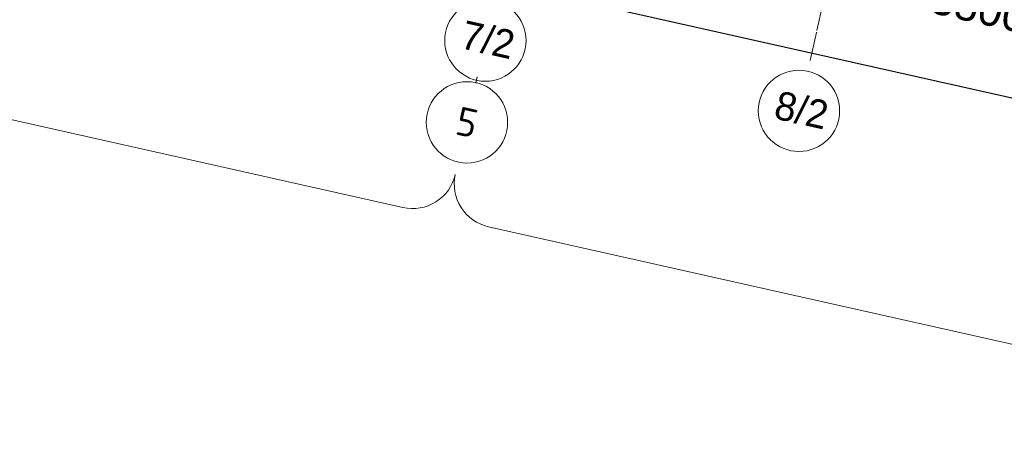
# Model space of a CAD drawing. Header units: millimetres. Extents: x -7145539 to 8272368, y 6117771 to 6337028.
# Tile 8 of 213: x -6862082 to -6849980, y 6119977 to 6125214. Entities that reach past the tile are written whole.
import ezdxf
from ezdxf.enums import TextEntityAlignment as Align

# ---------------------------------------------------------------- set-up
doc = ezdxf.new("R2010")
doc.units = ezdxf.units.MM
doc.header["$MEASUREMENT"] = 0
doc.linetypes.add('Штрихпунктирная', pattern=[670.277762, 352.777767, -176.388884, 0, -141.111112])
for name, color, linetype, lineweight in [('0_Ном._пера__120', 7, 'Continuous', 0), ('АР-Чертеж-Оси габаритные.АР_Ном._пера__120', 7, 'Continuous', 0), ('АР-Чертеж-Оси_Осевые размеры.АР_Ном._пера__120', 7, 'Continuous', 0)]:
    doc.layers.add(name, color=color, linetype=linetype, lineweight=lineweight)
doc.layers.add('АР-Чертеж-Оси габаритные.АР', color=7, linetype='Continuous')
doc.layers.add('АР-Чертеж-Оси_Осевые размеры.АР', color=7, linetype='Continuous')
doc.styles.add('РЎР“Р•РќР•Р\xa0Р\x98Р\xa0_РЎРўР\x98Р›Р¬_2', font='GOTHIC.TTF')
doc.styles.add('РЎР“Р•РќР•Р\xa0Р\x98Р\xa0_РЎРўР\x98Р›Р¬_4', font='isocpeur.ttf')
doc.dimstyles.new('СГЕНЕРИР_СТИЛЬ__3', dxfattribs={"dimtxt": 400, "dimasz": 142.5, "dimexe": 0.18, "dimexo": 0.0625, "dimgap": 0, "dimtad": 1, "dimdec": 0, "dimzin": 0, "dimdsep": 46, "dimtxsty": 'РЎР“Р•РќР•Р\xa0Р\x98Р\xa0_РЎРўР\x98Р›Р¬_2', "dimblk": 'ARROWHEAD_6', "dimblk1": 'ARROWHEAD_6', "dimblk2": 'ARROWHEAD_6', "dimcen": 0.09, "dimse1": 1, "dimse2": 1, "dimclrd": 7, "dimclre": 7, "dimclrt": 7, "dimazin": 0, "dimtfac": 1, "dimtdec": 4, "dimtmove": 0, "dimatfit": 3, "dimfxl": 1, "dimtolj": 1, "dimtzin": 0, "dimarcsym": 0})
doc.dimstyles.new('СГЕНЕРИР_СТИЛЬ__4', dxfattribs={"dimtxt": 400, "dimasz": 142.5, "dimexe": 0.18, "dimexo": 0.0625, "dimgap": 0, "dimtad": 1, "dimdec": 0, "dimzin": 0, "dimdsep": 46, "dimtxsty": 'РЎР“Р•РќР•Р\xa0Р\x98Р\xa0_РЎРўР\x98Р›Р¬_2', "dimblk": 'ARROWHEAD_6', "dimblk1": 'ARROWHEAD_6', "dimblk2": 'ARROWHEAD_6', "dimcen": 0.09, "dimse1": 1, "dimse2": 1, "dimclrd": 7, "dimclre": 7, "dimclrt": 7, "dimazin": 0, "dimtfac": 1, "dimtdec": 4, "dimtmove": 2, "dimatfit": 3, "dimfxl": 1, "dimtolj": 1, "dimtzin": 0, "dimarcsym": 0})

# ---------------------------------------------------------------- blocks, each defined once
blk = doc.blocks.new('Стандартный Маркер Сетки[14]_6', base_point=(-7160681, 6147694))
at = {"layer": 'АР-Чертеж-Оси_Осевые размеры.АР_Ном._пера__120', "color": 7, "linetype": 'Continuous', "lineweight": 0}
blk.add_circle((-7165787, 6124957), 500, dxfattribs=at)
at = {"layer": 'АР-Чертеж-Оси_Осевые размеры.АР_Ном._пера__120', "color": 7, "lineweight": 0, "style": 'РЎР“Р•РќР•Р\xa0Р\x98Р\xa0_РЎРўР\x98Р›Р¬_2'}
blk.add_attdef('AC_MarkerText_1', text='', height=350, rotation=347.3417, dxfattribs=at).set_placement((-7165717, 6125138), align=Align.TOP_CENTER)
blk = doc.blocks.new('Стандартный Маркер Сетки[26]_6', base_point=(-7156827, 6146828))
at = {"layer": 'АР-Чертеж-Оси_Осевые размеры.АР_Ном._пера__120', "color": 7, "linetype": 'Штрихпунктирная', "lineweight": 0}
for p, q in [((-7156934, 6146354), (-7161717, 6125054)), ((-7161717, 6125054), (-7161824, 6124580))]:
    blk.add_line(p, q, dxfattribs=at)
at = {"layer": 'АР-Чертеж-Оси_Осевые размеры.АР_Ном._пера__120', "color": 7, "linetype": 'Continuous', "lineweight": 0}
blk.add_circle((-7161933, 6124092), 500, dxfattribs=at)
at = {"layer": 'АР-Чертеж-Оси_Осевые размеры.АР_Ном._пера__120', "color": 7, "linetype": 'Штрихпунктирная', "lineweight": 0}
blk.add_point((-7161717, 6125054), dxfattribs=at)
blk.add_point((-7161717, 6125054), dxfattribs=at)
at = {"layer": 'АР-Чертеж-Оси_Осевые размеры.АР_Ном._пера__120', "color": 7, "lineweight": 0, "style": 'РЎР“Р•РќР•Р\xa0Р\x98Р\xa0_РЎРўР\x98Р›Р¬_2'}
blk.add_attdef('AC_MarkerText_1', text='', height=350, rotation=347.3417, dxfattribs=at).set_placement((-7161863, 6124273), align=Align.TOP_CENTER)
blk = doc.blocks.new('Стандартный Маркер Сетки[71]_6', base_point=(-7165889, 6124505))
at = {"layer": 'АР-Чертеж-Оси габаритные.АР_Ном._пера__120', "color": 7, "linetype": 'Штрихпунктирная', "lineweight": 0}
blk.add_line((-7165889, 6124505), (-7165904, 6124438), dxfattribs=at)
at = {"layer": 'АР-Чертеж-Оси габаритные.АР_Ном._пера__120', "color": 7, "linetype": 'Continuous', "lineweight": 0}
blk.add_circle((-7166014, 6123950), 500, dxfattribs=at)
at = {"layer": 'АР-Чертеж-Оси габаритные.АР_Ном._пера__120', "color": 7, "linetype": 'Штрихпунктирная', "lineweight": 0}
for p in [(-7165889, 6124505), (-7165904, 6124438), (-7165904, 6124438), (-7165904, 6124438)]:
    blk.add_point(p, dxfattribs=at)
at = {"layer": 'АР-Чертеж-Оси габаритные.АР_Ном._пера__120', "color": 7, "lineweight": 0, "style": 'РЎР“Р•РќР•Р\xa0Р\x98Р\xa0_РЎРўР\x98Р›Р¬_4'}
blk.add_attdef('AC_MarkerText_1', text='', height=350, rotation=347.3417, dxfattribs=at).set_placement((-7165975, 6124121), align=Align.TOP_CENTER)
blk = doc.blocks.new('Стандартный Маркер Сетки[78]_6', base_point=(-7160681, 6147694))
at = {"layer": 'АР-Чертеж-Оси_Осевые размеры.АР_Ном._пера__120', "color": 7, "linetype": 'Continuous', "lineweight": 0}
blk.add_circle((-7165787, 6124957), 500, dxfattribs=at)
at = {"layer": 'АР-Чертеж-Оси_Осевые размеры.АР_Ном._пера__120', "color": 7, "lineweight": 0, "style": 'РЎР“Р•РќР•Р\xa0Р\x98Р\xa0_РЎРўР\x98Р›Р¬_2'}
blk.add_attdef('AC_MarkerText_1', text='', height=350, rotation=347.3417, dxfattribs=at).set_placement((-7165717, 6125138), align=Align.TOP_CENTER)
blk = doc.blocks.new('Стандартный Маркер Сетки[80]_6', base_point=(-7156827, 6146828))
at = {"layer": 'АР-Чертеж-Оси_Осевые размеры.АР_Ном._пера__120', "color": 7, "linetype": 'Штрихпунктирная', "lineweight": 0}
for p, q in [((-7156934, 6146354), (-7161717, 6125054)), ((-7161717, 6125054), (-7161824, 6124580))]:
    blk.add_line(p, q, dxfattribs=at)
at = {"layer": 'АР-Чертеж-Оси_Осевые размеры.АР_Ном._пера__120', "color": 7, "linetype": 'Continuous', "lineweight": 0}
blk.add_circle((-7161933, 6124092), 500, dxfattribs=at)
at = {"layer": 'АР-Чертеж-Оси_Осевые размеры.АР_Ном._пера__120', "color": 7, "linetype": 'Штрихпунктирная', "lineweight": 0}
blk.add_point((-7161717, 6125054), dxfattribs=at)
blk.add_point((-7161717, 6125054), dxfattribs=at)
at = {"layer": 'АР-Чертеж-Оси_Осевые размеры.АР_Ном._пера__120', "color": 7, "lineweight": 0, "style": 'РЎР“Р•РќР•Р\xa0Р\x98Р\xa0_РЎРўР\x98Р›Р¬_2'}
blk.add_attdef('AC_MarkerText_1', text='', height=350, rotation=347.3417, dxfattribs=at).set_placement((-7161863, 6124273), align=Align.TOP_CENTER)
blk = doc.blocks.new('Стандартный Маркер Сетки[85]_6', base_point=(-7165889, 6124505))
at = {"layer": 'АР-Чертеж-Оси габаритные.АР_Ном._пера__120', "color": 7, "linetype": 'Штрихпунктирная', "lineweight": 0}
blk.add_line((-7165889, 6124505), (-7165904, 6124438), dxfattribs=at)
at = {"layer": 'АР-Чертеж-Оси габаритные.АР_Ном._пера__120', "color": 7, "linetype": 'Continuous', "lineweight": 0}
blk.add_circle((-7166014, 6123950), 500, dxfattribs=at)
at = {"layer": 'АР-Чертеж-Оси габаритные.АР_Ном._пера__120', "color": 7, "linetype": 'Штрихпунктирная', "lineweight": 0}
for p in [(-7165889, 6124505), (-7165904, 6124438), (-7165904, 6124438), (-7165904, 6124438)]:
    blk.add_point(p, dxfattribs=at)
at = {"layer": 'АР-Чертеж-Оси габаритные.АР_Ном._пера__120', "color": 7, "lineweight": 0, "style": 'РЎР“Р•РќР•Р\xa0Р\x98Р\xa0_РЎРўР\x98Р›Р¬_4'}
blk.add_attdef('AC_MarkerText_1', text='', height=350, rotation=347.3417, dxfattribs=at).set_placement((-7165975, 6124121), align=Align.TOP_CENTER)
blk = doc.blocks.new('ARROWHEAD_6')
at = {"color": 0, "linetype": 'Continuous', "lineweight": 0}
for p, q in [((0, 0), (-1, 0)), ((-0.5, -0.5), (0.5, 0.5))]:
    blk.add_line(p, q, dxfattribs=at)
blk = doc.blocks.new('*D556', base_point=(-6566190, 6562678))
at = {"layer": 'Defpoints', "color": 0, "linetype": 'Continuous', "transparency": 16777216}
for p in [(-6852125, 6125780), (-6856358, 6124957), (-6852395, 6124580)]:
    blk.add_point(p, dxfattribs=at)
at = {"layer": 'АР-Чертеж-Оси_Осевые размеры.АР', "color": 7, "linetype": 'Continuous', "lineweight": -2, "transparency": 16777216}
for p, q in [((-6855840, 6126614), (-6854655, 6126348)), ((-6852264, 6125811), (-6853487, 6126085))]:
    blk.add_line(p, q, dxfattribs=at)
at = {"layer": 'АР-Чертеж-Оси_Осевые размеры.АР', "color": 7, "linetype": 'Continuous', "lineweight": -2, "transparency": 16777216, "xscale": 142.5, "yscale": 142.5, "zscale": 142.5}
for p, rotation in [((-6855979, 6126645), 167.3417232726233), ((-6852125, 6125780), 347.3417232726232)]:
    blk.add_blockref('ARROWHEAD_6', p, dxfattribs=dict(at, rotation=rotation))
at = {"layer": 'АР-Чертеж-Оси_Осевые размеры.АР', "color": 7, "linetype": 'Continuous', "lineweight": 0, "transparency": 16777216, "insert": (-6854071, 6126217), "char_height": 400, "attachment_point": 5, "rotation": 347.3417, "style": 'РЎР“Р•РќР•Р\xa0Р\x98Р\xa0_РЎРўР\x98Р›Р¬_2'}
blk.add_mtext('\\A1;3950', dxfattribs=at)
blk = doc.blocks.new('*D557', base_point=(-6566190, 6562678))
at = {"layer": 'Defpoints', "color": 0, "linetype": 'Continuous', "transparency": 16777216}
for p in [(-6848418, 6124947), (-6852395, 6124580), (-6848709, 6123649)]:
    blk.add_point(p, dxfattribs=at)
at = {"layer": 'АР-Чертеж-Оси_Осевые размеры.АР', "color": 7, "linetype": 'Continuous', "lineweight": -2, "transparency": 16777216}
for p, q in [((-6851986, 6125748), (-6850874, 6125499)), ((-6848557, 6124978), (-6849706, 6125236))]:
    blk.add_line(p, q, dxfattribs=at)
at = {"layer": 'АР-Чертеж-Оси_Осевые размеры.АР', "color": 7, "linetype": 'Continuous', "lineweight": -2, "transparency": 16777216, "xscale": 142.5, "yscale": 142.5, "zscale": 142.5}
for p, rotation in [((-6852125, 6125780), 167.3417232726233), ((-6848418, 6124947), 347.3417232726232)]:
    blk.add_blockref('ARROWHEAD_6', p, dxfattribs=dict(at, rotation=rotation))
at = {"layer": 'АР-Чертеж-Оси_Осевые размеры.АР', "color": 7, "linetype": 'Continuous', "lineweight": 0, "transparency": 16777216, "insert": (-6850290, 6125367), "char_height": 400, "attachment_point": 5, "rotation": 347.3417, "style": 'РЎР“Р•РќР•Р\xa0Р\x98Р\xa0_РЎРўР\x98Р›Р¬_2'}
blk.add_mtext('\\A1;3800', dxfattribs=at)
blk = doc.blocks.new('*D564', base_point=(-6566190, 6562678))
at = {"layer": 'Defpoints', "color": 0, "linetype": 'Continuous', "transparency": 16777216}
for p in [(-6856358, 6124957), (-6833293, 6121053), (-6833406, 6120550)]:
    blk.add_point(p, dxfattribs=at)
at = {"layer": 'АР-Чертеж-Оси_Осевые размеры.АР', "color": 7, "linetype": 'Continuous', "lineweight": -2, "transparency": 16777216}
blk.add_line((-6856060, 6125638), (-6833545, 6120581), dxfattribs=at)
at = {"layer": 'АР-Чертеж-Оси_Осевые размеры.АР', "color": 7, "linetype": 'Continuous', "lineweight": -2, "transparency": 16777216, "xscale": 142.5, "yscale": 142.5, "zscale": 142.5}
for p, rotation in [((-6856199, 6125669), 167.3417232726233), ((-6833406, 6120550), 347.3417232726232)]:
    blk.add_blockref('ARROWHEAD_6', p, dxfattribs=dict(at, rotation=rotation))
at = {"layer": 'АР-Чертеж-Оси_Осевые размеры.АР', "color": 7, "linetype": 'Continuous', "lineweight": 0, "transparency": 16777216, "insert": (-6844265, 6123276), "char_height": 400, "attachment_point": 5, "rotation": 347.3417, "style": 'РЎР“Р•РќР•Р\xa0Р\x98Р\xa0_РЎРўР\x98Р›Р¬_2'}
blk.add_mtext('\\A1;23360', dxfattribs=at)
blk = doc.blocks.new('Стандартный Маркер Сетки[135]_1', base_point=(-6851252, 6147694))
at = {"layer": 'АР-Чертеж-Оси_Осевые размеры.АР_Ном._пера__120', "color": 7, "linetype": 'Continuous', "lineweight": 0}
blk.add_circle((-6856358, 6124957), 500, dxfattribs=at)
at = {"layer": 'АР-Чертеж-Оси_Осевые размеры.АР_Ном._пера__120', "color": 7, "lineweight": 0, "style": 'РЎР“Р•РќР•Р\xa0Р\x98Р\xa0_РЎРўР\x98Р›Р¬_2'}
blk.add_attdef('AC_MarkerText_1', text='', height=350, rotation=347.3417, dxfattribs=at).set_placement((-6856288, 6125138), align=Align.TOP_CENTER)
blk = doc.blocks.new('Стандартный Маркер Сетки[186]_1', base_point=(-6856460, 6124505))
at = {"layer": 'АР-Чертеж-Оси габаритные.АР_Ном._пера__120', "color": 7, "linetype": 'Штрихпунктирная', "lineweight": 0}
blk.add_line((-6856460, 6124505), (-6856475, 6124438), dxfattribs=at)
at = {"layer": 'АР-Чертеж-Оси габаритные.АР_Ном._пера__120', "color": 7, "linetype": 'Continuous', "lineweight": 0}
blk.add_circle((-6856585, 6123950), 500, dxfattribs=at)
at = {"layer": 'АР-Чертеж-Оси габаритные.АР_Ном._пера__120', "color": 7, "linetype": 'Штрихпунктирная', "lineweight": 0}
for p in [(-6856460, 6124505), (-6856475, 6124438), (-6856475, 6124438), (-6856475, 6124438)]:
    blk.add_point(p, dxfattribs=at)
at = {"layer": 'АР-Чертеж-Оси габаритные.АР_Ном._пера__120', "color": 7, "lineweight": 0, "style": 'РЎР“Р•РќР•Р\xa0Р\x98Р\xa0_РЎРўР\x98Р›Р¬_4'}
blk.add_attdef('AC_MarkerText_1', text='', height=350, rotation=347.3417, dxfattribs=at).set_placement((-6856546, 6124121), align=Align.TOP_CENTER)
blk = doc.blocks.new('Стандартный Маркер Сетки[190]_1', base_point=(-6851252, 6147694))
at = {"layer": 'АР-Чертеж-Оси_Осевые размеры.АР_Ном._пера__120', "color": 7, "linetype": 'Continuous', "lineweight": 0}
blk.add_circle((-6856358, 6124957), 500, dxfattribs=at)
at = {"layer": 'АР-Чертеж-Оси_Осевые размеры.АР_Ном._пера__120', "color": 7, "lineweight": 0, "style": 'РЎР“Р•РќР•Р\xa0Р\x98Р\xa0_РЎРўР\x98Р›Р¬_2'}
blk.add_attdef('AC_MarkerText_1', text='', height=350, rotation=347.3417, dxfattribs=at).set_placement((-6856288, 6125138), align=Align.TOP_CENTER)
blk = doc.blocks.new('Стандартный Маркер Сетки[199]_1', base_point=(-6856460, 6124505))
at = {"layer": 'АР-Чертеж-Оси габаритные.АР_Ном._пера__120', "color": 7, "linetype": 'Штрихпунктирная', "lineweight": 0}
blk.add_line((-6856460, 6124505), (-6856475, 6124438), dxfattribs=at)
at = {"layer": 'АР-Чертеж-Оси габаритные.АР_Ном._пера__120', "color": 7, "linetype": 'Continuous', "lineweight": 0}
blk.add_circle((-6856585, 6123950), 500, dxfattribs=at)
at = {"layer": 'АР-Чертеж-Оси габаритные.АР_Ном._пера__120', "color": 7, "linetype": 'Штрихпунктирная', "lineweight": 0}
for p in [(-6856460, 6124505), (-6856475, 6124438), (-6856475, 6124438), (-6856475, 6124438)]:
    blk.add_point(p, dxfattribs=at)
at = {"layer": 'АР-Чертеж-Оси габаритные.АР_Ном._пера__120', "color": 7, "lineweight": 0, "style": 'РЎР“Р•РќР•Р\xa0Р\x98Р\xa0_РЎРўР\x98Р›Р¬_4'}
blk.add_attdef('AC_MarkerText_1', text='', height=350, rotation=347.3417, dxfattribs=at).set_placement((-6856546, 6124121), align=Align.TOP_CENTER)

msp = doc.modelspace()

# ---------------------------------------------------------------- linework, layer by layer
at = {"layer": '0_Ном._пера__120', "color": 7, "linetype": 'Continuous', "lineweight": 0}
for points in [[(-6867029.6, 6124846.4), (-6866883.7, 6124895.1, -0.1365629), (-6866359.3, 6124921.6), (-6857371.2, 6122902.9, 0.4142136), (-6856728.3, 6123310)], [(-6856728.3, 6123310, 0.4142136), (-6856321.3, 6122667.1), (-6845794.3, 6120302.8, -0.1418046), (-6845532.2, 6120158.7), (-6845350.5, 6119977.4)]]:
    msp.add_lwpolyline(points, format="xyb", dxfattribs=at)

# ---------------------------------------------------------------- block references
at = {"layer": 'АР-Чертеж-Оси габаритные.АР', "color": 8, "linetype": 'Continuous', "lineweight": 15}
for name in ['Стандартный Маркер Сетки[71]_6', 'Стандартный Маркер Сетки[85]_6', 'Стандартный Маркер Сетки[186]_1', 'Стандартный Маркер Сетки[199]_1']:
    msp.add_blockref(name, (-6856459.7, 6124505.5), dxfattribs=at).add_auto_attribs({'AC_MarkerText_1': '5'})
at = {"layer": 'АР-Чертеж-Оси_Осевые размеры.АР', "color": 8, "linetype": 'Continuous', "lineweight": 15}
for name, p, values in [('Стандартный Маркер Сетки[14]_6', (-6851251.9, 6147693.7), {'AC_MarkerText_1': '7/2'}), ('Стандартный Маркер Сетки[78]_6', (-6851251.9, 6147693.7), {'AC_MarkerText_1': '7/2'}), ('Стандартный Маркер Сетки[135]_1', (-6851251.9, 6147693.7), {'AC_MarkerText_1': '7/2'}), ('Стандартный Маркер Сетки[190]_1', (-6851251.9, 6147693.7), {'AC_MarkerText_1': '7/2'}), ('Стандартный Маркер Сетки[26]_6', (-6847397.9, 6146828.2), {'AC_MarkerText_1': '8/2'}), ('Стандартный Маркер Сетки[80]_6', (-6847397.9, 6146828.2), {'AC_MarkerText_1': '8/2'})]:
    msp.add_blockref(name, p, dxfattribs=at).add_auto_attribs(values)

# ---------------------------------------------------------------- dimensions: what is measured, and where the dimension line sits
at = {"layer": 'АР-Чертеж-Оси_Осевые размеры.АР', "color": 7, "linetype": 'Continuous', "lineweight": 0}
for base, p1, p2, dimstyle, picture, middle in [((-6852125.3, 6125779.7), (-6856358.4, 6124957.3), (-6852394.8, 6124579.6), 'СГЕНЕРИР_СТИЛЬ__3', '*D556', (-6854070.6, 6126216.6)), ((-6848417.7, 6124947), (-6852394.8, 6124579.6), (-6848709.1, 6123649.3), 'СГЕНЕРИР_СТИЛЬ__3', '*D557', (-6850289.8, 6125367.4)), ((-6833406, 6120549.7), (-6856358.4, 6124957.3), (-6833292.9, 6121053.3), 'СГЕНЕРИР_СТИЛЬ__4', '*D564', (-6844264.8, 6123275.5))]:
    dim = msp.add_linear_dim(base=base, p1=p1, p2=p2, angle=347.34172, dimstyle=dimstyle, dxfattribs=at)
    dim.commit()
    dim.dimension.update_dxf_attribs({"geometry": picture, "text_midpoint": middle, "dimtype": 160, "text_rotation": 347.34172})

doc.saveas('drawing.dxf')
